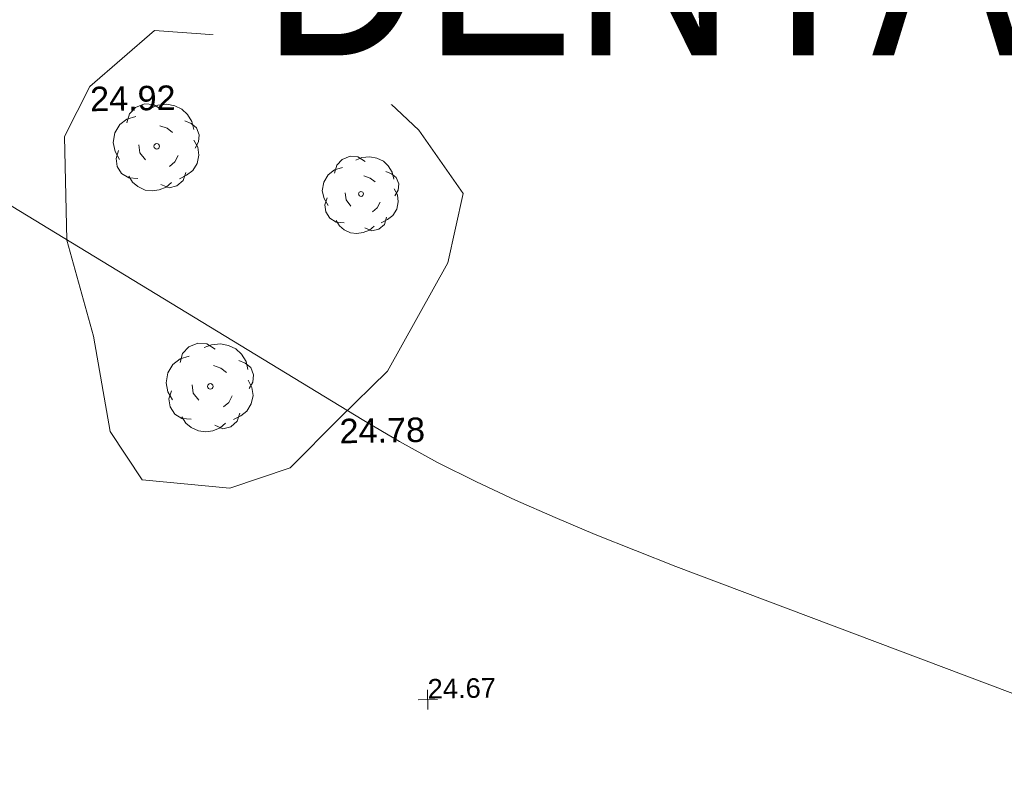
# Model space of a CAD drawing. Header units: millimetres. Extents: x -290717 to 520720, y -88450 to 287762.
# Tile 13 of 256: x -269343 to -254237, y 40935 to 52689. Entities that reach past the tile are written whole.
import ezdxf

# ---------------------------------------------------------------- set-up
doc = ezdxf.new("R2010")
doc.units = ezdxf.units.MM
doc.linetypes.add('IMPORT-UG_ELEC_STREET LIGHTING_QLB2 _2_', pattern=[2700, 1500, -300, 0, -250, 150, -300, 0, -200])
doc.layers.add('00_TOPO_SURFACE', color=7, linetype='Continuous', lineweight=9)
doc.layers.add('A_RHA_Text', color=7, linetype='Continuous', lineweight=9)
for name, color, linetype, lineweight, true_color in [('00_TOPO_TREE', 7, 'Continuous', 9, 0x666666), ('12333-PUM-2D-U-0001-C01 - Rev2_REVIT IMPORT_dwg', 7, 'Continuous', 9, 0x767676), ('CONTOURS_MINOR', 7, 'Continuous', 9, 0x00a5a5), ('SPOT_HEIGHTS_LVL', 7, 'Continuous', 9, 0x00a500)]:
    doc.layers.add(name, color=color, linetype=linetype, lineweight=lineweight, true_color=true_color)
doc.styles.add('Arial Narrow', font='ARIALN.TTF', dxfattribs={"height": 3000})
doc.styles.add('Arial_3', font='arial.ttf', dxfattribs={"height": 300})
doc.styles.add('Swis721 Lt BT_2', font='swissl.ttf', dxfattribs={"height": 375})

# ---------------------------------------------------------------- blocks, each defined once
blk = doc.blocks.new('12333-PUM-2D-U-0001-C01 - Rev2_REVIT IMPORT_dwg_CONIFEROUS_TREE-2077076-Site Location Plan Existing')
at = {"layer": '00_TOPO_TREE', "color": 254, "true_color": 0xcccccc, "flags": 128}
for points in [[(533635196, 725611196), (533635237, 725611332), (533635332, 725611428), (533635469, 725611482), (533635605, 725611468), (533635728, 725611387)], [(533635564, 725611414), (533635673, 725611455), (533635810, 725611468), (533635933, 725611441), (533636042, 725611387), (533636124, 725611305), (533636192, 725611196), (533636219, 725611073)], [(533635073, 725610636), (533635005, 725610759), (533634977, 725610895), (533635005, 725611045), (533635086, 725611168), (533635196, 725611250), (533635332, 725611291)], [(533635701, 725611141), (533635810, 725611100), (533635892, 725611032)], [(533636083, 725611209), (533636178, 725611168), (533636260, 725611100), (533636301, 725610991), (533636287, 725610882), (533636233, 725610786)], [(533635469, 725610622), (533635387, 725610732), (533635373, 725610854)], [(533636219, 725610909), (533636274, 725610800), (533636287, 725610677), (533636260, 725610554), (533636192, 725610445), (533636096, 725610377), (533635987, 725610322)], [(533635346, 725610336), (533635209, 725610350), (533635100, 725610418), (533635032, 725610527), (533635018, 725610650), (533635059, 725610773)], [(533635973, 725610677), (533635919, 725610581), (533635837, 725610513)], [(533635864, 725610268), (533635782, 725610199), (533635673, 725610158), (533635564, 725610145), (533635455, 725610158), (533635346, 725610213), (533635264, 725610281), (533635209, 725610377)], [(533636083, 725610418), (533636042, 725610295), (533635946, 725610213), (533635823, 725610186), (533635701, 725610240)]]:
    blk.add_lwpolyline(points, dxfattribs=at)
at = {"layer": '00_TOPO_TREE', "color": 254, "true_color": 0xcccccc}
blk.add_ellipse((533635646, 725610827), major_axis=(0, 42.1), ratio=1, dxfattribs=at)
blk = doc.blocks.new('12333-PUM-2D-U-0001-C01 - Rev2_REVIT IMPORT_dwg_CONIFEROUS_TREE-2077077-Site Location Plan Existing')
at = {"layer": '00_TOPO_TREE', "color": 254, "true_color": 0xcccccc, "flags": 128}
for points in [[(533635947, 725607505), (533635988, 725607644), (533636085, 725607741), (533636224, 725607796), (533636362, 725607782), (533636487, 725607699)], [(533636321, 725607727), (533636432, 725607768), (533636570, 725607782), (533636695, 725607755), (533636806, 725607699), (533636889, 725607616), (533636959, 725607505), (533636986, 725607380)], [(533635822, 725606937), (533635753, 725607061), (533635725, 725607200), (533635753, 725607352), (533635836, 725607477), (533635947, 725607560), (533636085, 725607602)], [(533636848, 725607519), (533636945, 725607477), (533637028, 725607408), (533637069, 725607297), (533637056, 725607186), (533637000, 725607089)], [(533636460, 725607450), (533636570, 725607408), (533636654, 725607339)], [(533636986, 725607214), (533637042, 725607103), (533637056, 725606978), (533637028, 725606853), (533636959, 725606743), (533636862, 725606673), (533636751, 725606618)], [(533636099, 725606632), (533635960, 725606646), (533635850, 725606715), (533635780, 725606826), (533635766, 725606950), (533635808, 725607075)], [(533636224, 725606923), (533636141, 725607034), (533636127, 725607158)], [(533636737, 725606978), (533636681, 725606881), (533636598, 725606812)], [(533636626, 725606562), (533636543, 725606493), (533636432, 725606451), (533636321, 725606438), (533636210, 725606451), (533636099, 725606507), (533636016, 725606576), (533635960, 725606673)], [(533636848, 725606715), (533636806, 725606590), (533636709, 725606507), (533636584, 725606479), (533636460, 725606535)]]:
    blk.add_lwpolyline(points, dxfattribs=at)
at = {"layer": '00_TOPO_TREE', "color": 254, "true_color": 0xcccccc}
blk.add_circle((533636404, 725607131), 42.8, dxfattribs=at)
blk = doc.blocks.new('12333-PUM-2D-U-0001-C01 - Rev2_REVIT IMPORT_dwg_CONIFEROUS_TREE-2077078-Site Location Plan Existing')
at = {"layer": '00_TOPO_TREE', "color": 254, "true_color": 0xcccccc, "flags": 128}
for points in [[(533638367, 725610368), (533638404, 725610489), (533638488, 725610573), (533638609, 725610622), (533638730, 725610610), (533638839, 725610537)], [(533638694, 725610561), (533638791, 725610598), (533638912, 725610610), (533639021, 725610585), (533639118, 725610537), (533639190, 725610464), (533639251, 725610368), (533639275, 725610259)], [(533638258, 725609871), (533638198, 725609980), (533638174, 725610101), (533638198, 725610234), (533638270, 725610343), (533638367, 725610416), (533638488, 725610452)], [(533639154, 725610380), (533639239, 725610343), (533639312, 725610283), (533639348, 725610186), (533639336, 725610089), (533639287, 725610004)], [(533638815, 725610319), (533638912, 725610283), (533638985, 725610222)], [(533639275, 725610113), (533639324, 725610017), (533639336, 725609908), (533639312, 725609799), (533639251, 725609702), (533639166, 725609641), (533639069, 725609593)], [(533638500, 725609605), (533638379, 725609617), (533638283, 725609678), (533638222, 725609774), (533638210, 725609883), (533638246, 725609992)], [(533638609, 725609859), (533638537, 725609956), (533638525, 725610065)], [(533639057, 725609908), (533639009, 725609823), (533638936, 725609762)], [(533638960, 725609544), (533638888, 725609484), (533638791, 725609448), (533638694, 725609435), (533638597, 725609448), (533638500, 725609496), (533638428, 725609557), (533638379, 725609641)], [(533639154, 725609678), (533639118, 725609569), (533639033, 725609496), (533638924, 725609472), (533638815, 725609520)]]:
    blk.add_lwpolyline(points, dxfattribs=at)
at = {"layer": '00_TOPO_TREE', "color": 254, "true_color": 0xcccccc}
blk.add_ellipse((533638767, 725610041), major_axis=(0, 37.3), ratio=1, dxfattribs=at)
blk = doc.blocks.new('12333-PUM-2D-U-0001-C01 - Rev2_REVIT IMPORT_dwg_MGS62954_T2_Galway_ITM_3d_Rev1-2077680-Site Location Plan Existing')
at = {"layer": '00_TOPO_SURFACE', "color": 254, "true_color": 0xcccccc, "flags": 128}
blk.add_lwpolyline([(533639124, 725607316), (533640079, 725608960), (533640335, 725610019), (533639672, 725611004), (533638661, 725611989), (533637129, 725612471), (533635642, 725612602), (533634637, 725611761), (533634233, 725611002), (533634241, 725609413), (533634623, 725607934), (533634854, 725606465), (533635335, 725605716), (533636676, 725605566), (533637609, 725605863), (533638374, 725606603)], close=True, dxfattribs=at)
for name in ['12333-PUM-2D-U-0001-C01 - Rev2_REVIT IMPORT_dwg_CONIFEROUS_TREE-2077076-Site Location Plan Existing', '12333-PUM-2D-U-0001-C01 - Rev2_REVIT IMPORT_dwg_CONIFEROUS_TREE-2077078-Site Location Plan Existing', '12333-PUM-2D-U-0001-C01 - Rev2_REVIT IMPORT_dwg_CONIFEROUS_TREE-2077077-Site Location Plan Existing']:
    blk.add_blockref(name, (0, 0))
at = {"layer": '00_TOPO_SURFACE', "color": 251, "true_color": 0x666666, "char_height": 375, "width": 1495.9, "attachment_point": 1, "line_spacing_factor": 1.005062, "style": 'Swis721 Lt BT_2'}
for s, insert in [('24.92', (533634637, 725611756)), ('24.78', (533638374, 725606598))]:
    blk.add_mtext(s, dxfattribs=dict(at, insert=insert))
blk = doc.blocks.new('12333-PUM-2D-U-0001-C01 - Rev2_REVIT IMPORT_dwg_SPOT-2077775-Site Location Plan Existing')
at = {"layer": 'SPOT_HEIGHTS_LVL', "color": 9, "true_color": 0xaae1aa}
for p, q in [((-500, 0), (500, 0)), ((0, 500), (0, -500))]:
    blk.add_line(p, q, dxfattribs=at)
blk = doc.blocks.new('12333-PUM-2D-U-0001-C01 - Rev2_REVIT IMPORT_dwg-1620468-Site Location Plan Existing')
at = {"layer": 'CONTOURS_MINOR', "color": 254, "true_color": 0xaae1e1, "flags": 128}
blk.add_lwpolyline([(14385, -15269), (13576, -15078), (12756, -14931), (10212, -14580), (10086, -14560), (9960, -14536), (9835, -14507), (9711, -14475), (9588, -14438), (9466, -14398), (9345, -14355), (9225, -14310), (2418, -11607), (1802, -11355), (1189, -11097), (580, -10827), (-25, -10550), (-621, -10256), (-1210, -9948), (-1787, -9617), (-2355, -9273), (-12082, -3121)], dxfattribs=at)
blk.add_blockref('12333-PUM-2D-U-0001-C01 - Rev2_REVIT IMPORT_dwg_MGS62954_T2_Galway_ITM_3d_Rev1-2077680-Site Location Plan Existing', (-533641080, -725615854))
at = {"xscale": 0.3, "yscale": 0.3, "zscale": 0.3}
for p in [(-895, -3661), (-1424, -13583)]:
    blk.add_blockref('12333-PUM-2D-U-0001-C01 - Rev2_REVIT IMPORT_dwg_SPOT-2077775-Site Location Plan Existing', p, dxfattribs=at)
at = {"layer": 'SPOT_HEIGHTS_LVL', "char_height": 300, "width": 1256.11, "attachment_point": 1, "line_spacing_factor": 0.941778, "style": 'Arial_3'}
for s, insert in [('24.95', (-895, -3346)), ('24.67', (-1424, -13268))]:
    blk.add_mtext(s, dxfattribs=dict(at, insert=insert))

msp = doc.modelspace()

# ---------------------------------------------------------------- block references
at = {"layer": '12333-PUM-2D-U-0001-C01 - Rev2_REVIT IMPORT_dwg', "color": 254, "linetype": 'IMPORT-UG_ELEC_STREET LIGHTING_QLB2 _2_', "true_color": 0xffd4d4, "rotation": 0.9999999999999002}
msp.add_blockref('12333-PUM-2D-U-0001-C01 - Rev2_REVIT IMPORT_dwg-1620468-Site Location Plan Existing', (-261895, 55870), dxfattribs=at)

# ---------------------------------------------------------------- next in the draw order: texts
at = {"layer": 'A_RHA_Text', "lineweight": 35, "insert": (-265620, 55143), "char_height": 3000, "width": 43210.96, "attachment_point": 1, "style": 'Arial Narrow', "bg_fill": 3, "box_fill_scale": 1.25, "bg_fill_color": 256, "bg_fill_true_color": 13158600, "bg_fill_transparency": 0}
msp.add_mtext('DENTAL / SHOP UNIT', dxfattribs=at)

doc.saveas('drawing.dxf')
